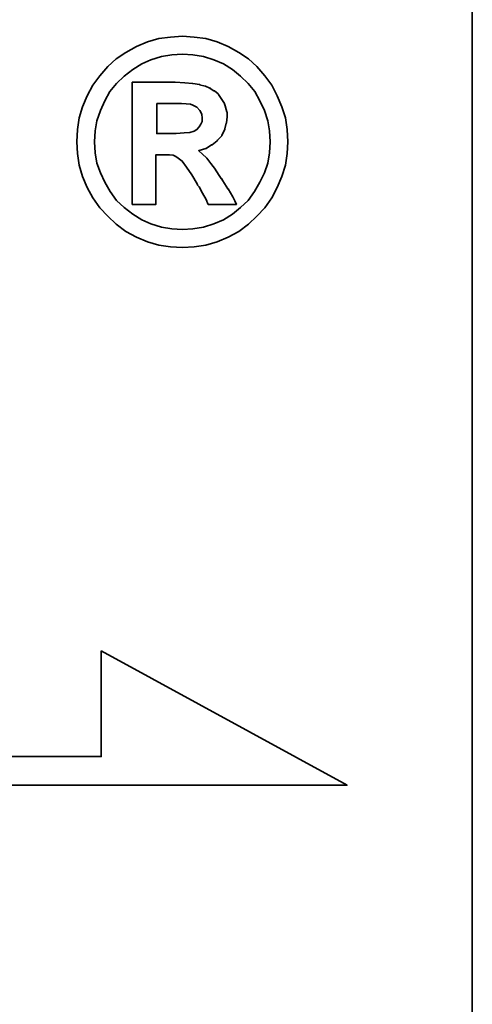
# Model space of a CAD drawing. Header units: inches. Extents: x 37 to 987, y -531 to 767.
# Tile 45 of 49: x 277.39 to 279.7, y 179.55 to 184.56. Entities that reach past the tile are written whole.
import ezdxf

# ---------------------------------------------------------------- set-up
doc = ezdxf.new("R2010")
doc.units = ezdxf.units.IN
doc.header["$MEASUREMENT"] = 0
doc.layers.add('DIM', color=4, linetype='Continuous')
doc.layers.add('layer 1', color=7, linetype='Continuous')

# ---------------------------------------------------------------- blocks, each defined once
blk = doc.blocks.new('TBI MOTION logo(完整正式版)')
at = {"layer": 'layer 1', "color": 22, "lineweight": 35}
for points, knots in [([(81.20634, 4.98624), (81.20634, 4.98624), (81.18649, 5.32862), (81.18649, 5.32862), (81.18649, 5.32862), (81.18649, 5.32862), (81.13886, 5.66206), (81.13886, 5.66206), (81.13886, 5.66206), (81.13886, 5.66206), (81.04359, 5.97764), (81.04359, 5.97764), (81.04359, 5.97764), (81.04359, 5.97764), (80.91061, 6.29124), (80.91061, 6.29124), (80.91061, 6.29124), (80.91061, 6.29124), (80.75778, 6.58697), (80.75778, 6.58697), (80.75778, 6.58697), (80.75778, 6.58697), (80.5593, 6.85294), (80.5593, 6.85294), (80.5593, 6.85294), (80.5593, 6.85294), (80.33105, 7.1189), (80.33105, 7.1189), (80.33105, 7.1189), (80.33105, 7.1189), (80.09287, 7.33921), (80.09287, 7.33921), (80.09287, 7.33921), (80.09287, 7.33921), (79.815, 7.51982), (79.815, 7.51982), (79.815, 7.51982), (79.815, 7.51982), (79.51133, 7.69051), (79.51133, 7.69051), (79.51133, 7.69051), (79.51133, 7.69051), (79.19773, 7.8235), (79.19773, 7.8235), (79.19773, 7.8235), (79.19773, 7.8235), (78.88215, 7.91877), (78.88215, 7.91877), (78.88215, 7.91877), (78.88215, 7.91877), (78.54871, 7.95846), (78.54871, 7.95846), (78.54871, 7.95846), (78.54871, 7.95846), (78.21526, 7.98625), (78.21526, 7.98625), (78.21526, 7.98625), (78.21526, 7.98625), (77.87388, 7.95846), (77.87388, 7.95846), (77.87388, 7.95846), (77.87388, 7.95846), (77.54044, 7.91877), (77.54044, 7.91877), (77.54044, 7.91877), (77.54044, 7.91877), (77.22485, 7.8235), (77.22485, 7.8235), (77.22485, 7.8235), (77.22485, 7.8235), (76.91027, 7.69051), (76.91027, 7.69051), (76.91027, 7.69051), (76.91027, 7.69051), (76.6056, 7.51982), (76.6056, 7.51982), (76.6056, 7.51982), (76.6056, 7.51982), (76.32972, 7.33921), (76.32972, 7.33921), (76.32972, 7.33921), (76.32972, 7.33921), (76.09154, 7.1189), (76.09154, 7.1189), (76.09154, 7.1189), (76.09154, 7.1189), (75.86329, 6.85294), (75.86329, 6.85294), (75.86329, 6.85294), (75.86329, 6.85294), (75.66382, 6.58697), (75.66382, 6.58697), (75.66382, 6.58697), (75.66382, 6.58697), (75.51099, 6.29124), (75.51099, 6.29124), (75.51099, 6.29124), (75.51099, 6.29124), (75.37702, 5.97764), (75.37702, 5.97764), (75.37702, 5.97764), (75.37702, 5.97764), (75.28175, 5.66206), (75.28175, 5.66206), (75.28175, 5.66206), (75.28175, 5.66206), (75.23411, 5.32862), (75.23411, 5.32862), (75.23411, 5.32862), (75.23411, 5.32862), (75.21625, 4.98624), (75.21625, 4.98624), (75.21625, 4.98624), (75.21625, 4.98624), (75.23411, 4.6528), (75.23411, 4.6528), (75.23411, 4.6528), (75.23411, 4.6528), (75.28175, 4.32035), (75.28175, 4.32035), (75.28175, 4.32035), (75.28175, 4.32035), (75.37702, 3.99583), (75.37702, 3.99583), (75.37702, 3.99583), (75.37702, 3.99583), (75.51099, 3.68224), (75.51099, 3.68224), (75.51099, 3.68224), (75.51099, 3.68224), (75.66382, 3.38749), (75.66382, 3.38749), (75.66382, 3.38749), (75.66382, 3.38749), (75.86329, 3.10963), (75.86329, 3.10963), (75.86329, 3.10963), (75.86329, 3.10963), (76.09154, 2.87145), (76.09154, 2.87145), (76.09154, 2.87145), (76.09154, 2.87145), (76.32972, 2.6432), (76.32972, 2.6432), (76.32972, 2.6432), (76.32972, 2.6432), (76.6056, 2.43381), (76.6056, 2.43381), (76.6056, 2.43381), (76.6056, 2.43381), (76.91027, 2.27205), (76.91027, 2.27205), (76.91027, 2.27205), (76.91027, 2.27205), (77.22485, 2.13906), (77.22485, 2.13906), (77.22485, 2.13906), (77.22485, 2.13906), (77.54044, 2.0438), (77.54044, 2.0438), (77.54044, 2.0438), (77.54044, 2.0438), (77.87388, 1.99616), (77.87388, 1.99616), (77.87388, 1.99616), (77.87388, 1.99616), (78.21526, 1.97631), (78.21526, 1.97631), (78.21526, 1.97631), (78.21526, 1.97631), (78.54871, 1.99616), (78.54871, 1.99616), (78.54871, 1.99616), (78.54871, 1.99616), (78.88215, 2.0438), (78.88215, 2.0438), (78.88215, 2.0438), (78.88215, 2.0438), (79.19773, 2.13906), (79.19773, 2.13906), (79.19773, 2.13906), (79.19773, 2.13906), (79.51133, 2.27205), (79.51133, 2.27205), (79.51133, 2.27205), (79.51133, 2.27205), (79.815, 2.43381), (79.815, 2.43381), (79.815, 2.43381), (79.815, 2.43381), (80.09287, 2.6432), (80.09287, 2.6432), (80.09287, 2.6432), (80.09287, 2.6432), (80.33105, 2.87145), (80.33105, 2.87145), (80.33105, 2.87145), (80.33105, 2.87145), (80.5593, 3.10963), (80.5593, 3.10963), (80.5593, 3.10963), (80.5593, 3.10963), (80.75778, 3.38749), (80.75778, 3.38749), (80.75778, 3.38749), (80.75778, 3.38749), (80.91061, 3.68224), (80.91061, 3.68224), (80.91061, 3.68224), (80.91061, 3.68224), (81.04359, 3.99583), (81.04359, 3.99583), (81.04359, 3.99583), (81.04359, 3.99583), (81.13886, 4.32035), (81.13886, 4.32035), (81.13886, 4.32035), (81.13886, 4.32035), (81.18649, 4.6528), (81.18649, 4.6528), (81.18649, 4.6528), (81.18649, 4.6528), (81.20634, 4.98624), (81.20634, 4.98624)], [0, 0, 0, 0, 0.01785714, 0.01785714, 0.01785714, 0.01785714, 0.03571429, 0.03571429, 0.03571429, 0.03571429, 0.05357143, 0.05357143, 0.05357143, 0.05357143, 0.07142857, 0.07142857, 0.07142857, 0.07142857, 0.08928571, 0.08928571, 0.08928571, 0.08928571, 0.10714286, 0.10714286, 0.10714286, 0.10714286, 0.125, 0.125, 0.125, 0.125, 0.14285714, 0.14285714, 0.14285714, 0.14285714, 0.16071429, 0.16071429, 0.16071429, 0.16071429, 0.17857143, 0.17857143, 0.17857143, 0.17857143, 0.19642857, 0.19642857, 0.19642857, 0.19642857, 0.21428571, 0.21428571, 0.21428571, 0.21428571, 0.23214286, 0.23214286, 0.23214286, 0.23214286, 0.25, 0.25, 0.25, 0.25, 0.26785714, 0.26785714, 0.26785714, 0.26785714, 0.28571429, 0.28571429, 0.28571429, 0.28571429, 0.30357143, 0.30357143, 0.30357143, 0.30357143, 0.32142857, 0.32142857, 0.32142857, 0.32142857, 0.33928571, 0.33928571, 0.33928571, 0.33928571, 0.35714286, 0.35714286, 0.35714286, 0.35714286, 0.375, 0.375, 0.375, 0.375, 0.39285714, 0.39285714, 0.39285714, 0.39285714, 0.41071429, 0.41071429, 0.41071429, 0.41071429, 0.42857143, 0.42857143, 0.42857143, 0.42857143, 0.44642857, 0.44642857, 0.44642857, 0.44642857, 0.46428571, 0.46428571, 0.46428571, 0.46428571, 0.48214286, 0.48214286, 0.48214286, 0.48214286, 0.5, 0.5, 0.5, 0.5, 0.51785714, 0.51785714, 0.51785714, 0.51785714, 0.53571429, 0.53571429, 0.53571429, 0.53571429, 0.55357143, 0.55357143, 0.55357143, 0.55357143, 0.57142857, 0.57142857, 0.57142857, 0.57142857, 0.58928571, 0.58928571, 0.58928571, 0.58928571, 0.60714286, 0.60714286, 0.60714286, 0.60714286, 0.625, 0.625, 0.625, 0.625, 0.64285714, 0.64285714, 0.64285714, 0.64285714, 0.66071429, 0.66071429, 0.66071429, 0.66071429, 0.67857143, 0.67857143, 0.67857143, 0.67857143, 0.69642857, 0.69642857, 0.69642857, 0.69642857, 0.71428571, 0.71428571, 0.71428571, 0.71428571, 0.73214286, 0.73214286, 0.73214286, 0.73214286, 0.75, 0.75, 0.75, 0.75, 0.76785714, 0.76785714, 0.76785714, 0.76785714, 0.78571429, 0.78571429, 0.78571429, 0.78571429, 0.80357143, 0.80357143, 0.80357143, 0.80357143, 0.82142857, 0.82142857, 0.82142857, 0.82142857, 0.83928571, 0.83928571, 0.83928571, 0.83928571, 0.85714286, 0.85714286, 0.85714286, 0.85714286, 0.875, 0.875, 0.875, 0.875, 0.89285714, 0.89285714, 0.89285714, 0.89285714, 0.91071429, 0.91071429, 0.91071429, 0.91071429, 0.92857143, 0.92857143, 0.92857143, 0.92857143, 0.94642857, 0.94642857, 0.94642857, 0.94642857, 0.96428571, 0.96428571, 0.96428571, 0.96428571, 0.98214286, 0.98214286, 0.98214286, 0.98214286, 1, 1, 1, 1]), ([(80.71014, 4.98624), (80.71014, 4.98624), (80.69129, 5.29091), (80.69129, 5.29091), (80.69129, 5.29091), (80.69129, 5.29091), (80.64464, 5.57672), (80.64464, 5.57672), (80.64464, 5.57672), (80.64464, 5.57672), (80.54937, 5.87245), (80.54937, 5.87245), (80.54937, 5.87245), (80.54937, 5.87245), (80.41639, 6.14833), (80.41639, 6.14833), (80.41639, 6.14833), (80.41639, 6.14833), (80.27349, 6.41429), (80.27349, 6.41429), (80.27349, 6.41429), (80.27349, 6.41429), (80.08295, 6.64255), (80.08295, 6.64255), (80.08295, 6.64255), (80.08295, 6.64255), (79.86264, 6.84301), (79.86264, 6.84301), (79.86264, 6.84301), (79.86264, 6.84301), (79.63439, 7.03355), (79.63439, 7.03355), (79.63439, 7.03355), (79.63439, 7.03355), (79.37835, 7.1963), (79.37835, 7.1963), (79.37835, 7.1963), (79.37835, 7.1963), (79.10246, 7.30944), (79.10246, 7.30944), (79.10246, 7.30944), (79.10246, 7.30944), (78.81665, 7.40471), (78.81665, 7.40471), (78.81665, 7.40471), (78.81665, 7.40471), (78.511, 7.45234), (78.511, 7.45234), (78.511, 7.45234), (78.511, 7.45234), (78.21526, 7.47219), (78.21526, 7.47219), (78.21526, 7.47219), (78.21526, 7.47219), (77.9106, 7.45234), (77.9106, 7.45234), (77.9106, 7.45234), (77.9106, 7.45234), (77.61685, 7.40471), (77.61685, 7.40471), (77.61685, 7.40471), (77.61685, 7.40471), (77.32012, 7.30944), (77.32012, 7.30944), (77.32012, 7.30944), (77.32012, 7.30944), (77.06309, 7.1963), (77.06309, 7.1963), (77.06309, 7.1963), (77.06309, 7.1963), (76.80606, 7.03355), (76.80606, 7.03355), (76.80606, 7.03355), (76.80606, 7.03355), (76.55797, 6.84301), (76.55797, 6.84301), (76.55797, 6.84301), (76.55797, 6.84301), (76.34063, 6.64255), (76.34063, 6.64255), (76.34063, 6.64255), (76.34063, 6.64255), (76.1491, 6.41429), (76.1491, 6.41429), (76.1491, 6.41429), (76.1491, 6.41429), (76.0062, 6.14833), (76.0062, 6.14833), (76.0062, 6.14833), (76.0062, 6.14833), (75.88314, 5.87245), (75.88314, 5.87245), (75.88314, 5.87245), (75.88314, 5.87245), (75.77794, 5.57672), (75.77794, 5.57672), (75.77794, 5.57672), (75.77794, 5.57672), (75.73924, 5.29091), (75.73924, 5.29091), (75.73924, 5.29091), (75.73924, 5.29091), (75.72039, 4.98624), (75.72039, 4.98624), (75.72039, 4.98624), (75.72039, 4.98624), (75.73924, 4.67165), (75.73924, 4.67165), (75.73924, 4.67165), (75.73924, 4.67165), (75.77794, 4.37791), (75.77794, 4.37791), (75.77794, 4.37791), (75.77794, 4.37791), (75.88314, 4.10102), (75.88314, 4.10102), (75.88314, 4.10102), (75.88314, 4.10102), (76.0062, 3.83407), (76.0062, 3.83407), (76.0062, 3.83407), (76.0062, 3.83407), (76.15902, 3.56811), (76.15902, 3.56811), (76.15902, 3.56811), (76.15902, 3.56811), (76.34063, 3.32001), (76.34063, 3.32001), (76.34063, 3.32001), (76.34063, 3.32001), (76.55797, 3.11955), (76.55797, 3.11955), (76.55797, 3.11955), (76.55797, 3.11955), (76.80606, 2.92901), (76.80606, 2.92901), (76.80606, 2.92901), (76.80606, 2.92901), (77.06309, 2.76725), (77.06309, 2.76725), (77.06309, 2.76725), (77.06309, 2.76725), (77.32012, 2.65412), (77.32012, 2.65412), (77.32012, 2.65412), (77.32012, 2.65412), (77.61685, 2.55786), (77.61685, 2.55786), (77.61685, 2.55786), (77.61685, 2.55786), (77.9106, 2.51022), (77.9106, 2.51022), (77.9106, 2.51022), (77.9106, 2.51022), (78.21526, 2.49137), (78.21526, 2.49137), (78.21526, 2.49137), (78.21526, 2.49137), (78.511, 2.51022), (78.511, 2.51022), (78.511, 2.51022), (78.511, 2.51022), (78.81665, 2.55786), (78.81665, 2.55786), (78.81665, 2.55786), (78.81665, 2.55786), (79.10246, 2.65412), (79.10246, 2.65412), (79.10246, 2.65412), (79.10246, 2.65412), (79.37835, 2.76725), (79.37835, 2.76725), (79.37835, 2.76725), (79.37835, 2.76725), (79.63439, 2.92901), (79.63439, 2.92901), (79.63439, 2.92901), (79.63439, 2.92901), (79.86264, 3.11955), (79.86264, 3.11955), (79.86264, 3.11955), (79.86264, 3.11955), (80.08295, 3.32001), (80.08295, 3.32001), (80.08295, 3.32001), (80.08295, 3.32001), (80.26356, 3.56811), (80.26356, 3.56811), (80.26356, 3.56811), (80.26356, 3.56811), (80.41639, 3.83407), (80.41639, 3.83407), (80.41639, 3.83407), (80.41639, 3.83407), (80.54937, 4.10102), (80.54937, 4.10102), (80.54937, 4.10102), (80.54937, 4.10102), (80.64464, 4.37791), (80.64464, 4.37791), (80.64464, 4.37791), (80.64464, 4.37791), (80.69129, 4.67165), (80.69129, 4.67165), (80.69129, 4.67165), (80.69129, 4.67165), (80.71014, 4.98624), (80.71014, 4.98624)], [0, 0, 0, 0, 0.01923077, 0.01923077, 0.01923077, 0.01923077, 0.03846154, 0.03846154, 0.03846154, 0.03846154, 0.05769231, 0.05769231, 0.05769231, 0.05769231, 0.07692308, 0.07692308, 0.07692308, 0.07692308, 0.09615385, 0.09615385, 0.09615385, 0.09615385, 0.11538462, 0.11538462, 0.11538462, 0.11538462, 0.13461538, 0.13461538, 0.13461538, 0.13461538, 0.15384615, 0.15384615, 0.15384615, 0.15384615, 0.17307692, 0.17307692, 0.17307692, 0.17307692, 0.19230769, 0.19230769, 0.19230769, 0.19230769, 0.21153846, 0.21153846, 0.21153846, 0.21153846, 0.23076923, 0.23076923, 0.23076923, 0.23076923, 0.25, 0.25, 0.25, 0.25, 0.26923077, 0.26923077, 0.26923077, 0.26923077, 0.28846154, 0.28846154, 0.28846154, 0.28846154, 0.30769231, 0.30769231, 0.30769231, 0.30769231, 0.32692308, 0.32692308, 0.32692308, 0.32692308, 0.34615385, 0.34615385, 0.34615385, 0.34615385, 0.36538462, 0.36538462, 0.36538462, 0.36538462, 0.38461538, 0.38461538, 0.38461538, 0.38461538, 0.40384615, 0.40384615, 0.40384615, 0.40384615, 0.42307692, 0.42307692, 0.42307692, 0.42307692, 0.44230769, 0.44230769, 0.44230769, 0.44230769, 0.46153846, 0.46153846, 0.46153846, 0.46153846, 0.48076923, 0.48076923, 0.48076923, 0.48076923, 0.5, 0.5, 0.5, 0.5, 0.51923077, 0.51923077, 0.51923077, 0.51923077, 0.53846154, 0.53846154, 0.53846154, 0.53846154, 0.55769231, 0.55769231, 0.55769231, 0.55769231, 0.57692308, 0.57692308, 0.57692308, 0.57692308, 0.59615385, 0.59615385, 0.59615385, 0.59615385, 0.61538462, 0.61538462, 0.61538462, 0.61538462, 0.63461538, 0.63461538, 0.63461538, 0.63461538, 0.65384615, 0.65384615, 0.65384615, 0.65384615, 0.67307692, 0.67307692, 0.67307692, 0.67307692, 0.69230769, 0.69230769, 0.69230769, 0.69230769, 0.71153846, 0.71153846, 0.71153846, 0.71153846, 0.73076923, 0.73076923, 0.73076923, 0.73076923, 0.75, 0.75, 0.75, 0.75, 0.76923077, 0.76923077, 0.76923077, 0.76923077, 0.78846154, 0.78846154, 0.78846154, 0.78846154, 0.80769231, 0.80769231, 0.80769231, 0.80769231, 0.82692308, 0.82692308, 0.82692308, 0.82692308, 0.84615385, 0.84615385, 0.84615385, 0.84615385, 0.86538462, 0.86538462, 0.86538462, 0.86538462, 0.88461538, 0.88461538, 0.88461538, 0.88461538, 0.90384615, 0.90384615, 0.90384615, 0.90384615, 0.92307692, 0.92307692, 0.92307692, 0.92307692, 0.94230769, 0.94230769, 0.94230769, 0.94230769, 0.96153846, 0.96153846, 0.96153846, 0.96153846, 0.98076923, 0.98076923, 0.98076923, 0.98076923, 1, 1, 1, 1]), ([(76.78721, 3.2823), (76.78721, 3.2823), (76.78721, 3.32001), (76.78721, 3.32001), (76.78721, 3.32001), (76.78721, 3.32001), (76.78721, 3.42422), (76.78721, 3.42422), (76.78721, 3.42422), (76.78721, 3.42422), (76.78721, 3.59689), (76.78721, 3.59689), (76.78721, 3.59689), (76.78721, 3.59689), (76.78721, 3.80529), (76.78721, 3.80529), (76.78721, 3.80529), (76.78721, 3.80529), (76.78721, 4.0524), (76.78721, 4.0524), (76.78721, 4.0524), (76.78721, 4.0524), (76.78721, 4.32035), (76.78721, 4.32035), (76.78721, 4.32035), (76.78721, 4.32035), (76.78721, 4.92868), (76.78721, 4.92868), (76.78721, 4.92868), (76.78721, 4.92868), (76.78721, 5.53801), (76.78721, 5.53801), (76.78721, 5.53801), (76.78721, 5.53801), (76.78721, 5.82482), (76.78721, 5.82482), (76.78721, 5.82482), (76.78721, 5.82482), (76.78721, 6.07291), (76.78721, 6.07291), (76.78721, 6.07291), (76.78721, 6.07291), (76.78721, 6.30017), (76.78721, 6.30017), (76.78721, 6.30017), (76.78721, 6.30017), (76.78721, 6.45399), (76.78721, 6.45399), (76.78721, 6.45399), (76.78721, 6.45399), (76.78721, 6.5572), (76.78721, 6.5572), (76.78721, 6.5572), (76.78721, 6.5572), (76.78721, 6.59689), (76.78721, 6.59689), (76.78721, 6.59689), (76.78721, 6.59689), (76.78721, 6.67232), (76.78721, 6.67232), (76.78721, 6.67232), (76.78721, 6.67232), (76.8537, 6.67232), (76.8537, 6.67232), (76.8537, 6.67232), (76.8537, 6.67232), (76.87355, 6.67232), (76.87355, 6.67232), (76.87355, 6.67232), (76.87355, 6.67232), (76.91027, 6.67232), (76.91027, 6.67232), (76.91027, 6.67232), (76.91027, 6.67232), (77.04424, 6.67232), (77.04424, 6.67232), (77.04424, 6.67232), (77.04424, 6.67232), (77.22485, 6.67232), (77.22485, 6.67232), (77.22485, 6.67232), (77.22485, 6.67232), (77.43524, 6.67232), (77.43524, 6.67232), (77.43524, 6.67232), (77.43524, 6.67232), (77.65357, 6.67232), (77.65357, 6.67232), (77.65357, 6.67232), (77.65357, 6.67232), (77.82625, 6.67232), (77.82625, 6.67232), (77.82625, 6.67232), (77.82625, 6.67232), (77.94037, 6.67232), (77.94037, 6.67232), (77.94037, 6.67232), (77.94037, 6.67232), (77.97709, 6.67232), (77.97709, 6.67232), (77.97709, 6.67232), (77.97709, 6.67232), (77.99694, 6.67232), (77.99694, 6.67232), (77.99694, 6.67232), (77.99694, 6.67232), (78.00686, 6.67232), (78.00686, 6.67232), (78.00686, 6.67232), (78.00686, 6.67232), (78.28275, 6.6624), (78.28275, 6.6624), (78.28275, 6.6624), (78.28275, 6.6624), (78.50107, 6.64255), (78.50107, 6.64255), (78.50107, 6.64255), (78.50107, 6.64255), (78.511, 6.64255), (78.511, 6.64255), (78.511, 6.64255), (78.511, 6.64255), (78.70154, 6.61476), (78.70154, 6.61476), (78.70154, 6.61476), (78.70154, 6.61476), (78.70154, 6.60483), (78.70154, 6.60483), (78.70154, 6.60483), (78.70154, 6.60483), (78.86429, 6.56713), (78.86429, 6.56713), (78.86429, 6.56713), (78.86429, 6.56713), (78.87223, 6.56713), (78.87223, 6.56713), (78.87223, 6.56713), (78.87223, 6.56713), (78.99727, 6.51056), (78.99727, 6.51056), (78.99727, 6.51056), (78.99727, 6.51056), (79.00719, 6.51056), (79.00719, 6.51056), (79.00719, 6.51056), (79.00719, 6.51056), (79.00719, 6.50162), (79.00719, 6.50162), (79.00719, 6.50162), (79.00719, 6.50162), (79.1104, 6.43415), (79.1104, 6.43415), (79.1104, 6.43415), (79.1104, 6.43415), (79.12132, 6.43415), (79.12132, 6.43415), (79.12132, 6.43415), (79.12132, 6.43415), (79.22552, 6.34781), (79.22552, 6.34781), (79.22552, 6.34781), (79.22552, 6.34781), (79.23544, 6.33888), (79.23544, 6.33888), (79.23544, 6.33888), (79.23544, 6.33888), (79.23544, 6.32895), (79.23544, 6.32895), (79.23544, 6.32895), (79.23544, 6.32895), (79.31087, 6.21483), (79.31087, 6.21483), (79.31087, 6.21483), (79.31087, 6.21483), (79.38629, 6.1007), (79.38629, 6.1007), (79.38629, 6.1007), (79.38629, 6.1007), (79.3972, 6.1007), (79.3972, 6.1007), (79.3972, 6.1007), (79.3972, 6.1007), (79.3972, 6.09078), (79.3972, 6.09078), (79.3972, 6.09078), (79.3972, 6.09078), (79.43392, 5.97764), (79.43392, 5.97764), (79.43392, 5.97764), (79.43392, 5.97764), (79.43392, 5.96772), (79.43392, 5.96772), (79.43392, 5.96772), (79.43392, 5.96772), (79.47362, 5.83474), (79.47362, 5.83474), (79.47362, 5.83474), (79.47362, 5.83474), (79.48156, 5.82482), (79.48156, 5.82482), (79.48156, 5.82482), (79.48156, 5.82482), (79.48156, 5.69977), (79.48156, 5.69977), (79.48156, 5.69977), (79.48156, 5.69977), (79.48156, 5.69183), (79.48156, 5.69183), (79.48156, 5.69183), (79.48156, 5.69183), (79.4637, 5.51915), (79.4637, 5.51915), (79.4637, 5.51915), (79.4637, 5.51915), (79.4637, 5.51122), (79.4637, 5.51122), (79.4637, 5.51122), (79.4637, 5.51122), (79.45377, 5.51122), (79.45377, 5.51122), (79.45377, 5.51122), (79.45377, 5.51122), (79.41507, 5.34847), (79.41507, 5.34847), (79.41507, 5.34847), (79.41507, 5.34847), (79.41507, 5.33854), (79.41507, 5.33854), (79.41507, 5.33854), (79.41507, 5.33854), (79.41507, 5.32862), (79.41507, 5.32862), (79.41507, 5.32862), (79.41507, 5.32862), (79.33865, 5.16785), (79.33865, 5.16785), (79.33865, 5.16785), (79.33865, 5.16785), (79.33071, 5.15693), (79.33071, 5.15693), (79.33071, 5.15693), (79.33071, 5.15693), (79.2156, 5.02495), (79.2156, 5.02495), (79.2156, 5.02495), (79.2156, 5.02495), (79.20567, 5.01502), (79.20567, 5.01502), (79.20567, 5.01502), (79.20567, 5.01502), (79.05483, 4.89991), (79.05483, 4.89991), (79.05483, 4.89991), (79.05483, 4.89991), (79.04491, 4.89197), (79.04491, 4.89197), (79.04491, 4.89197), (79.04491, 4.89197), (78.89208, 4.7967), (78.89208, 4.7967), (78.89208, 4.7967), (78.89208, 4.7967), (78.88215, 4.7967), (78.88215, 4.7967), (78.88215, 4.7967), (78.88215, 4.7967), (78.69161, 4.73913), (78.69161, 4.73913), (78.69161, 4.73913), (78.69161, 4.73913), (78.68169, 4.73913), (78.68169, 4.73913), (78.68169, 4.73913), (78.68169, 4.73913), (78.68169, 4.72921), (78.68169, 4.72921), (78.68169, 4.72921), (78.68169, 4.72921), (78.78688, 4.63394), (78.78688, 4.63394), (78.78688, 4.63394), (78.78688, 4.63394), (78.902, 4.52875), (78.902, 4.52875), (78.902, 4.52875), (78.902, 4.52875), (78.91093, 4.52081), (78.91093, 4.52081), (78.91093, 4.52081), (78.91093, 4.52081), (79.02506, 4.36798), (79.02506, 4.36798), (79.02506, 4.36798), (79.02506, 4.36798), (79.1501, 4.1953), (79.1501, 4.1953), (79.1501, 4.1953), (79.1501, 4.1953), (79.1501, 4.18736), (79.1501, 4.18736), (79.1501, 4.18736), (79.1501, 4.18736), (79.29201, 3.96705), (79.29201, 3.96705), (79.29201, 3.96705), (79.29201, 3.96705), (79.31087, 3.93828), (79.31087, 3.93828), (79.31087, 3.93828), (79.31087, 3.93828), (79.32079, 3.93828), (79.32079, 3.93828), (79.32079, 3.93828), (79.32079, 3.93828), (79.3585, 3.87178), (79.3585, 3.87178), (79.3585, 3.87178), (79.3585, 3.87178), (79.50141, 3.64353), (79.50141, 3.64353), (79.50141, 3.64353), (79.50141, 3.64353), (79.51133, 3.64353), (79.51133, 3.64353), (79.51133, 3.64353), (79.51133, 3.64353), (79.64431, 3.41528), (79.64431, 3.41528), (79.64431, 3.41528), (79.64431, 3.41528), (79.68202, 3.3478), (79.68202, 3.3478), (79.68202, 3.3478), (79.68202, 3.3478), (79.70187, 3.31009), (79.70187, 3.31009), (79.70187, 3.31009), (79.70187, 3.31009), (79.7495, 3.2049), (79.7495, 3.2049), (79.7495, 3.2049), (79.7495, 3.2049), (79.64431, 3.2049), (79.64431, 3.2049), (79.64431, 3.2049), (79.64431, 3.2049), (79.62546, 3.2049), (79.62546, 3.2049), (79.62546, 3.2049), (79.62546, 3.2049), (79.53912, 3.2049), (79.53912, 3.2049), (79.53912, 3.2049), (79.53912, 3.2049), (79.31087, 3.2049), (79.31087, 3.2049), (79.31087, 3.2049), (79.31087, 3.2049), (79.08262, 3.2049), (79.08262, 3.2049), (79.08262, 3.2049), (79.08262, 3.2049), (79.00719, 3.2049), (79.00719, 3.2049), (79.00719, 3.2049), (79.00719, 3.2049), (78.98735, 3.2049), (78.98735, 3.2049), (78.98735, 3.2049), (78.98735, 3.2049), (78.94964, 3.2049), (78.94964, 3.2049), (78.94964, 3.2049), (78.94964, 3.2049), (78.92979, 3.24459), (78.92979, 3.24459), (78.92979, 3.24459), (78.92979, 3.24459), (78.91093, 3.2823), (78.91093, 3.2823), (78.91093, 3.2823), (78.91093, 3.2823), (78.91093, 3.29223), (78.91093, 3.29223), (78.91093, 3.29223), (78.91093, 3.29223), (78.89208, 3.3478), (78.89208, 3.3478), (78.89208, 3.3478), (78.89208, 3.3478), (78.78688, 3.52048), (78.78688, 3.52048), (78.78688, 3.52048), (78.78688, 3.52048), (78.69161, 3.7001), (78.69161, 3.7001), (78.69161, 3.7001), (78.69161, 3.7001), (78.6539, 3.7388), (78.6539, 3.7388), (78.6539, 3.7388), (78.6539, 3.7388), (78.64398, 3.74873), (78.64398, 3.74873), (78.64398, 3.74873), (78.64398, 3.74873), (78.64398, 3.75766), (78.64398, 3.75766), (78.64398, 3.75766), (78.64398, 3.75766), (78.63405, 3.78644), (78.63405, 3.78644), (78.63405, 3.78644), (78.63405, 3.78644), (78.48321, 4.04347), (78.48321, 4.04347), (78.48321, 4.04347), (78.48321, 4.04347), (78.33038, 4.2618), (78.33038, 4.2618), (78.33038, 4.2618), (78.33038, 4.2618), (78.20732, 4.43447), (78.20732, 4.43447), (78.20732, 4.43447), (78.20732, 4.43447), (78.09221, 4.52081), (78.09221, 4.52081), (78.09221, 4.52081), (78.09221, 4.52081), (78.02472, 4.56845), (78.02472, 4.56845), (78.02472, 4.56845), (78.02472, 4.56845), (77.9493, 4.60616), (77.9493, 4.60616), (77.9493, 4.60616), (77.9493, 4.60616), (77.8451, 4.61608), (77.8451, 4.61608), (77.8451, 4.61608), (77.8451, 4.61608), (77.71113, 4.61608), (77.71113, 4.61608), (77.71113, 4.61608), (77.71113, 4.61608), (77.69128, 4.61608), (77.69128, 4.61608), (77.69128, 4.61608), (77.69128, 4.61608), (77.67342, 4.61608), (77.67342, 4.61608), (77.67342, 4.61608), (77.67342, 4.61608), (77.5583, 4.61608), (77.5583, 4.61608), (77.5583, 4.61608), (77.5583, 4.61608), (77.46303, 4.61608), (77.46303, 4.61608), (77.46303, 4.61608), (77.46303, 4.61608), (77.46303, 4.54761), (77.46303, 4.54761), (77.46303, 4.54761), (77.46303, 4.54761), (77.46303, 4.47318), (77.46303, 4.47318), (77.46303, 4.47318), (77.46303, 4.47318), (77.46303, 4.24294), (77.46303, 4.24294), (77.46303, 4.24294), (77.46303, 4.24294), (77.46303, 3.99583), (77.46303, 3.99583), (77.46303, 3.99583), (77.46303, 3.99583), (77.46303, 3.72888), (77.46303, 3.72888), (77.46303, 3.72888), (77.46303, 3.72888), (77.46303, 3.51055), (77.46303, 3.51055), (77.46303, 3.51055), (77.46303, 3.51055), (77.46303, 3.42422), (77.46303, 3.42422), (77.46303, 3.42422), (77.46303, 3.42422), (77.46303, 3.35773), (77.46303, 3.35773), (77.46303, 3.35773), (77.46303, 3.35773), (77.46303, 3.30017), (77.46303, 3.30017), (77.46303, 3.30017), (77.46303, 3.30017), (77.46303, 3.2823), (77.46303, 3.2823), (77.46303, 3.2823), (77.46303, 3.2823), (77.46303, 3.2049), (77.46303, 3.2049), (77.46303, 3.2049), (77.46303, 3.2049), (77.39753, 3.2049), (77.39753, 3.2049), (77.39753, 3.2049), (77.39753, 3.2049), (77.37768, 3.2049), (77.37768, 3.2049), (77.37768, 3.2049), (77.37768, 3.2049), (77.32012, 3.2049), (77.32012, 3.2049), (77.32012, 3.2049), (77.32012, 3.2049), (77.12165, 3.2049), (77.12165, 3.2049), (77.12165, 3.2049), (77.12165, 3.2049), (76.94897, 3.2049), (76.94897, 3.2049), (76.94897, 3.2049), (76.94897, 3.2049), (76.8924, 3.2049), (76.8924, 3.2049), (76.8924, 3.2049), (76.8924, 3.2049), (76.8537, 3.2049), (76.8537, 3.2049), (76.8537, 3.2049), (76.8537, 3.2049), (76.78721, 3.2049), (76.78721, 3.2049), (76.78721, 3.2049), (76.78721, 3.2049), (76.78721, 3.2823), (76.78721, 3.2823)], [0, 0, 0, 0, 0.00740741, 0.00740741, 0.00740741, 0.00740741, 0.01481481, 0.01481481, 0.01481481, 0.01481481, 0.02222222, 0.02222222, 0.02222222, 0.02222222, 0.02962963, 0.02962963, 0.02962963, 0.02962963, 0.03703704, 0.03703704, 0.03703704, 0.03703704, 0.04444444, 0.04444444, 0.04444444, 0.04444444, 0.05185185, 0.05185185, 0.05185185, 0.05185185, 0.05925926, 0.05925926, 0.05925926, 0.05925926, 0.06666667, 0.06666667, 0.06666667, 0.06666667, 0.07407407, 0.07407407, 0.07407407, 0.07407407, 0.08148148, 0.08148148, 0.08148148, 0.08148148, 0.08888889, 0.08888889, 0.08888889, 0.08888889, 0.0962963, 0.0962963, 0.0962963, 0.0962963, 0.1037037, 0.1037037, 0.1037037, 0.1037037, 0.11111111, 0.11111111, 0.11111111, 0.11111111, 0.11851852, 0.11851852, 0.11851852, 0.11851852, 0.12592593, 0.12592593, 0.12592593, 0.12592593, 0.13333333, 0.13333333, 0.13333333, 0.13333333, 0.14074074, 0.14074074, 0.14074074, 0.14074074, 0.14814815, 0.14814815, 0.14814815, 0.14814815, 0.15555556, 0.15555556, 0.15555556, 0.15555556, 0.16296296, 0.16296296, 0.16296296, 0.16296296, 0.17037037, 0.17037037, 0.17037037, 0.17037037, 0.17777778, 0.17777778, 0.17777778, 0.17777778, 0.18518519, 0.18518519, 0.18518519, 0.18518519, 0.19259259, 0.19259259, 0.19259259, 0.19259259, 0.2, 0.2, 0.2, 0.2, 0.20740741, 0.20740741, 0.20740741, 0.20740741, 0.21481481, 0.21481481, 0.21481481, 0.21481481, 0.22222222, 0.22222222, 0.22222222, 0.22222222, 0.22962963, 0.22962963, 0.22962963, 0.22962963, 0.23703704, 0.23703704, 0.23703704, 0.23703704, 0.24444444, 0.24444444, 0.24444444, 0.24444444, 0.25185185, 0.25185185, 0.25185185, 0.25185185, 0.25925926, 0.25925926, 0.25925926, 0.25925926, 0.26666667, 0.26666667, 0.26666667, 0.26666667, 0.27407407, 0.27407407, 0.27407407, 0.27407407, 0.28148148, 0.28148148, 0.28148148, 0.28148148, 0.28888889, 0.28888889, 0.28888889, 0.28888889, 0.2962963, 0.2962963, 0.2962963, 0.2962963, 0.3037037, 0.3037037, 0.3037037, 0.3037037, 0.31111111, 0.31111111, 0.31111111, 0.31111111, 0.31851852, 0.31851852, 0.31851852, 0.31851852, 0.32592593, 0.32592593, 0.32592593, 0.32592593, 0.33333333, 0.33333333, 0.33333333, 0.33333333, 0.34074074, 0.34074074, 0.34074074, 0.34074074, 0.34814815, 0.34814815, 0.34814815, 0.34814815, 0.35555556, 0.35555556, 0.35555556, 0.35555556, 0.36296296, 0.36296296, 0.36296296, 0.36296296, 0.37037037, 0.37037037, 0.37037037, 0.37037037, 0.37777778, 0.37777778, 0.37777778, 0.37777778, 0.38518519, 0.38518519, 0.38518519, 0.38518519, 0.39259259, 0.39259259, 0.39259259, 0.39259259, 0.4, 0.4, 0.4, 0.4, 0.40740741, 0.40740741, 0.40740741, 0.40740741, 0.41481481, 0.41481481, 0.41481481, 0.41481481, 0.42222222, 0.42222222, 0.42222222, 0.42222222, 0.42962963, 0.42962963, 0.42962963, 0.42962963, 0.43703704, 0.43703704, 0.43703704, 0.43703704, 0.44444444, 0.44444444, 0.44444444, 0.44444444, 0.45185185, 0.45185185, 0.45185185, 0.45185185, 0.45925926, 0.45925926, 0.45925926, 0.45925926, 0.46666667, 0.46666667, 0.46666667, 0.46666667, 0.47407407, 0.47407407, 0.47407407, 0.47407407, 0.48148148, 0.48148148, 0.48148148, 0.48148148, 0.48888889, 0.48888889, 0.48888889, 0.48888889, 0.4962963, 0.4962963, 0.4962963, 0.4962963, 0.5037037, 0.5037037, 0.5037037, 0.5037037, 0.51111111, 0.51111111, 0.51111111, 0.51111111, 0.51851852, 0.51851852, 0.51851852, 0.51851852, 0.52592593, 0.52592593, 0.52592593, 0.52592593, 0.53333333, 0.53333333, 0.53333333, 0.53333333, 0.54074074, 0.54074074, 0.54074074, 0.54074074, 0.54814815, 0.54814815, 0.54814815, 0.54814815, 0.55555556, 0.55555556, 0.55555556, 0.55555556, 0.56296296, 0.56296296, 0.56296296, 0.56296296, 0.57037037, 0.57037037, 0.57037037, 0.57037037, 0.57777778, 0.57777778, 0.57777778, 0.57777778, 0.58518519, 0.58518519, 0.58518519, 0.58518519, 0.59259259, 0.59259259, 0.59259259, 0.59259259, 0.6, 0.6, 0.6, 0.6, 0.60740741, 0.60740741, 0.60740741, 0.60740741, 0.61481481, 0.61481481, 0.61481481, 0.61481481, 0.62222222, 0.62222222, 0.62222222, 0.62222222, 0.62962963, 0.62962963, 0.62962963, 0.62962963, 0.63703704, 0.63703704, 0.63703704, 0.63703704, 0.64444444, 0.64444444, 0.64444444, 0.64444444, 0.65185185, 0.65185185, 0.65185185, 0.65185185, 0.65925926, 0.65925926, 0.65925926, 0.65925926, 0.66666667, 0.66666667, 0.66666667, 0.66666667, 0.67407407, 0.67407407, 0.67407407, 0.67407407, 0.68148148, 0.68148148, 0.68148148, 0.68148148, 0.68888889, 0.68888889, 0.68888889, 0.68888889, 0.6962963, 0.6962963, 0.6962963, 0.6962963, 0.7037037, 0.7037037, 0.7037037, 0.7037037, 0.71111111, 0.71111111, 0.71111111, 0.71111111, 0.71851852, 0.71851852, 0.71851852, 0.71851852, 0.72592593, 0.72592593, 0.72592593, 0.72592593, 0.73333333, 0.73333333, 0.73333333, 0.73333333, 0.74074074, 0.74074074, 0.74074074, 0.74074074, 0.74814815, 0.74814815, 0.74814815, 0.74814815, 0.75555556, 0.75555556, 0.75555556, 0.75555556, 0.76296296, 0.76296296, 0.76296296, 0.76296296, 0.77037037, 0.77037037, 0.77037037, 0.77037037, 0.77777778, 0.77777778, 0.77777778, 0.77777778, 0.78518519, 0.78518519, 0.78518519, 0.78518519, 0.79259259, 0.79259259, 0.79259259, 0.79259259, 0.8, 0.8, 0.8, 0.8, 0.80740741, 0.80740741, 0.80740741, 0.80740741, 0.81481481, 0.81481481, 0.81481481, 0.81481481, 0.82222222, 0.82222222, 0.82222222, 0.82222222, 0.82962963, 0.82962963, 0.82962963, 0.82962963, 0.83703704, 0.83703704, 0.83703704, 0.83703704, 0.84444444, 0.84444444, 0.84444444, 0.84444444, 0.85185185, 0.85185185, 0.85185185, 0.85185185, 0.85925926, 0.85925926, 0.85925926, 0.85925926, 0.86666667, 0.86666667, 0.86666667, 0.86666667, 0.87407407, 0.87407407, 0.87407407, 0.87407407, 0.88148148, 0.88148148, 0.88148148, 0.88148148, 0.88888889, 0.88888889, 0.88888889, 0.88888889, 0.8962963, 0.8962963, 0.8962963, 0.8962963, 0.9037037, 0.9037037, 0.9037037, 0.9037037, 0.91111111, 0.91111111, 0.91111111, 0.91111111, 0.91851852, 0.91851852, 0.91851852, 0.91851852, 0.92592593, 0.92592593, 0.92592593, 0.92592593, 0.93333333, 0.93333333, 0.93333333, 0.93333333, 0.94074074, 0.94074074, 0.94074074, 0.94074074, 0.94814815, 0.94814815, 0.94814815, 0.94814815, 0.95555556, 0.95555556, 0.95555556, 0.95555556, 0.96296296, 0.96296296, 0.96296296, 0.96296296, 0.97037037, 0.97037037, 0.97037037, 0.97037037, 0.97777778, 0.97777778, 0.97777778, 0.97777778, 0.98518519, 0.98518519, 0.98518519, 0.98518519, 0.99259259, 0.99259259, 0.99259259, 0.99259259, 1, 1, 1, 1]), ([(77.48288, 6.07291), (77.48288, 6.07291), (77.48288, 5.99551), (77.48288, 5.99551), (77.48288, 5.99551), (77.48288, 5.99551), (77.48288, 5.82482), (77.48288, 5.82482), (77.48288, 5.82482), (77.48288, 5.82482), (77.48288, 5.63328), (77.48288, 5.63328), (77.48288, 5.63328), (77.48288, 5.63328), (77.48288, 5.46358), (77.48288, 5.46358), (77.48288, 5.46358), (77.48288, 5.46358), (77.48288, 5.29091), (77.48288, 5.29091), (77.48288, 5.29091), (77.48288, 5.29091), (77.48288, 5.21449), (77.48288, 5.21449), (77.48288, 5.21449), (77.48288, 5.21449), (77.50074, 5.21449), (77.50074, 5.21449), (77.50074, 5.21449), (77.50074, 5.21449), (77.71113, 5.21449), (77.71113, 5.21449), (77.71113, 5.21449), (77.71113, 5.21449), (77.94037, 5.21449), (77.94037, 5.21449), (77.94037, 5.21449), (77.94037, 5.21449), (78.01579, 5.21449), (78.01579, 5.21449), (78.01579, 5.21449), (78.01579, 5.21449), (78.03465, 5.21449), (78.03465, 5.21449), (78.03465, 5.21449), (78.03465, 5.21449), (78.2629, 5.23335), (78.2629, 5.23335), (78.2629, 5.23335), (78.2629, 5.23335), (78.42565, 5.24327), (78.42565, 5.24327), (78.42565, 5.24327), (78.42565, 5.24327), (78.54871, 5.28098), (78.54871, 5.28098), (78.54871, 5.28098), (78.54871, 5.28098), (78.62611, 5.32862), (78.62611, 5.32862), (78.62611, 5.32862), (78.62611, 5.32862), (78.69161, 5.40503), (78.69161, 5.40503), (78.69161, 5.40503), (78.69161, 5.40503), (78.73925, 5.48145), (78.73925, 5.48145), (78.73925, 5.48145), (78.73925, 5.48145), (78.77696, 5.55885), (78.77696, 5.55885), (78.77696, 5.55885), (78.77696, 5.55885), (78.77696, 5.65214), (78.77696, 5.65214), (78.77696, 5.65214), (78.77696, 5.65214), (78.76902, 5.76726), (78.76902, 5.76726), (78.76902, 5.76726), (78.76902, 5.76726), (78.71146, 5.87245), (78.71146, 5.87245), (78.71146, 5.87245), (78.71146, 5.87245), (78.62611, 5.96772), (78.62611, 5.96772), (78.62611, 5.96772), (78.62611, 5.96772), (78.511, 6.02528), (78.511, 6.02528), (78.511, 6.02528), (78.511, 6.02528), (78.44451, 6.05306), (78.44451, 6.05306), (78.44451, 6.05306), (78.44451, 6.05306), (78.32046, 6.06299), (78.32046, 6.06299), (78.32046, 6.06299), (78.32046, 6.06299), (78.18748, 6.07291), (78.18748, 6.07291), (78.18748, 6.07291), (78.18748, 6.07291), (77.99694, 6.07291), (77.99694, 6.07291), (77.99694, 6.07291), (77.99694, 6.07291), (77.97709, 6.07291), (77.97709, 6.07291), (77.97709, 6.07291), (77.97709, 6.07291), (77.90167, 6.07291), (77.90167, 6.07291), (77.90167, 6.07291), (77.90167, 6.07291), (77.69128, 6.07291), (77.69128, 6.07291), (77.69128, 6.07291), (77.69128, 6.07291), (77.50074, 6.07291), (77.50074, 6.07291), (77.50074, 6.07291), (77.50074, 6.07291), (77.48288, 6.07291), (77.48288, 6.07291)], [0, 0, 0, 0, 0.03125, 0.03125, 0.03125, 0.03125, 0.0625, 0.0625, 0.0625, 0.0625, 0.09375, 0.09375, 0.09375, 0.09375, 0.125, 0.125, 0.125, 0.125, 0.15625, 0.15625, 0.15625, 0.15625, 0.1875, 0.1875, 0.1875, 0.1875, 0.21875, 0.21875, 0.21875, 0.21875, 0.25, 0.25, 0.25, 0.25, 0.28125, 0.28125, 0.28125, 0.28125, 0.3125, 0.3125, 0.3125, 0.3125, 0.34375, 0.34375, 0.34375, 0.34375, 0.375, 0.375, 0.375, 0.375, 0.40625, 0.40625, 0.40625, 0.40625, 0.4375, 0.4375, 0.4375, 0.4375, 0.46875, 0.46875, 0.46875, 0.46875, 0.5, 0.5, 0.5, 0.5, 0.53125, 0.53125, 0.53125, 0.53125, 0.5625, 0.5625, 0.5625, 0.5625, 0.59375, 0.59375, 0.59375, 0.59375, 0.625, 0.625, 0.625, 0.625, 0.65625, 0.65625, 0.65625, 0.65625, 0.6875, 0.6875, 0.6875, 0.6875, 0.71875, 0.71875, 0.71875, 0.71875, 0.75, 0.75, 0.75, 0.75, 0.78125, 0.78125, 0.78125, 0.78125, 0.8125, 0.8125, 0.8125, 0.8125, 0.84375, 0.84375, 0.84375, 0.84375, 0.875, 0.875, 0.875, 0.875, 0.90625, 0.90625, 0.90625, 0.90625, 0.9375, 0.9375, 0.9375, 0.9375, 0.96875, 0.96875, 0.96875, 0.96875, 1, 1, 1, 1]), ([(75.90875, -9.47875), (75.90875, -9.47875), (75.90875, -12.28625), (75.90875, -12.28625), (75.90875, -12.28625), (75.90875, -12.28625), (75.90875, -12.47875), (75.90875, -12.47875), (75.90875, -12.47875), (75.90875, -12.47875), (75.71625, -12.47875), (75.71625, -12.47875), (75.71625, -12.47875), (75.71625, -12.47875), (-88.32875, -12.47875), (-88.32875, -12.47875), (-88.32875, -12.47875), (-88.32875, -12.47875), (-88.32875, -13.29375), (-88.32875, -13.29375), (-88.32875, -13.29375), (-88.32875, -13.29375), (82.89125, -13.29375), (82.89125, -13.29375), (82.89125, -13.29375), (82.89125, -13.29375), (75.90875, -9.47875), (75.90875, -9.47875)], [0, 0, 0, 0, 0.14285714, 0.14285714, 0.14285714, 0.14285714, 0.28571429, 0.28571429, 0.28571429, 0.28571429, 0.42857143, 0.42857143, 0.42857143, 0.42857143, 0.57142857, 0.57142857, 0.57142857, 0.57142857, 0.71428571, 0.71428571, 0.71428571, 0.71428571, 0.85714286, 0.85714286, 0.85714286, 0.85714286, 1, 1, 1, 1])]:
    blk.add_open_spline(points, degree=3, knots=knots, dxfattribs=at)

msp = doc.modelspace()

# ---------------------------------------------------------------- linework, layer by layer
at = {"layer": 'DIM', "color": 7}
msp.add_line((279.6955, 213.1013), (279.6955, 140.1013), dxfattribs=at)
msp.add_open_spline([(279.6955, 139.3983), (279.6955, 139.5087), (279.6955, 139.6492), (279.6955, 140.2967), (279.6955, 141.0045), (279.6955, 142.8814), (279.6955, 144.0555), (279.6955, 146.7696), (279.6955, 148.319), (279.6955, 151.8173), (279.6955, 153.7153), (279.6955, 157.776), (279.6955, 159.9667), (279.6955, 164.5111), (279.6955, 166.8486), (279.6955, 171.6526), (279.6955, 174.1378), (279.6955, 179.0322), (279.6955, 181.4644), (279.6955, 186.298), (279.6955, 188.6693), (279.6955, 193.1835), (279.6955, 195.3597), (279.6955, 199.4686), (279.6955, 201.3585), (279.6955, 204.8195), (279.6955, 206.4041), (279.6955, 209.1319), (279.6955, 210.2851), (279.6955, 212.1692), (279.6955, 212.894), (279.6955, 213.5457), (279.6955, 213.6876), (279.6955, 213.7983)], degree=3, knots=[0.0402052, 0.0402052, 0.0402052, 0.0402052, 0.0623328, 0.0623328, 0.1248214, 0.1248214, 0.1873099, 0.1873099, 0.2497984, 0.2497984, 0.3122869, 0.3122869, 0.3747754, 0.3747754, 0.4372639, 0.4372639, 0.4997524, 0.4997524, 0.5622409, 0.5622409, 0.6247294, 0.6247294, 0.6872179, 0.6872179, 0.7497064, 0.7497064, 0.8121949, 0.8121949, 0.8746834, 0.8746834, 0.9371719, 0.9371719, 0.9597902, 0.9597902, 0.9597902, 0.9597902], dxfattribs=at)

# ---------------------------------------------------------------- block references
at = {"layer": 'DIM', "color": 7, "xscale": 0.1791590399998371, "yscale": 0.1791590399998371, "zscale": 0.1791590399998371}
msp.add_blockref('TBI MOTION logo(完整正式版)', (264.2069, 183.0478), dxfattribs=at)

doc.saveas('drawing.dxf')
